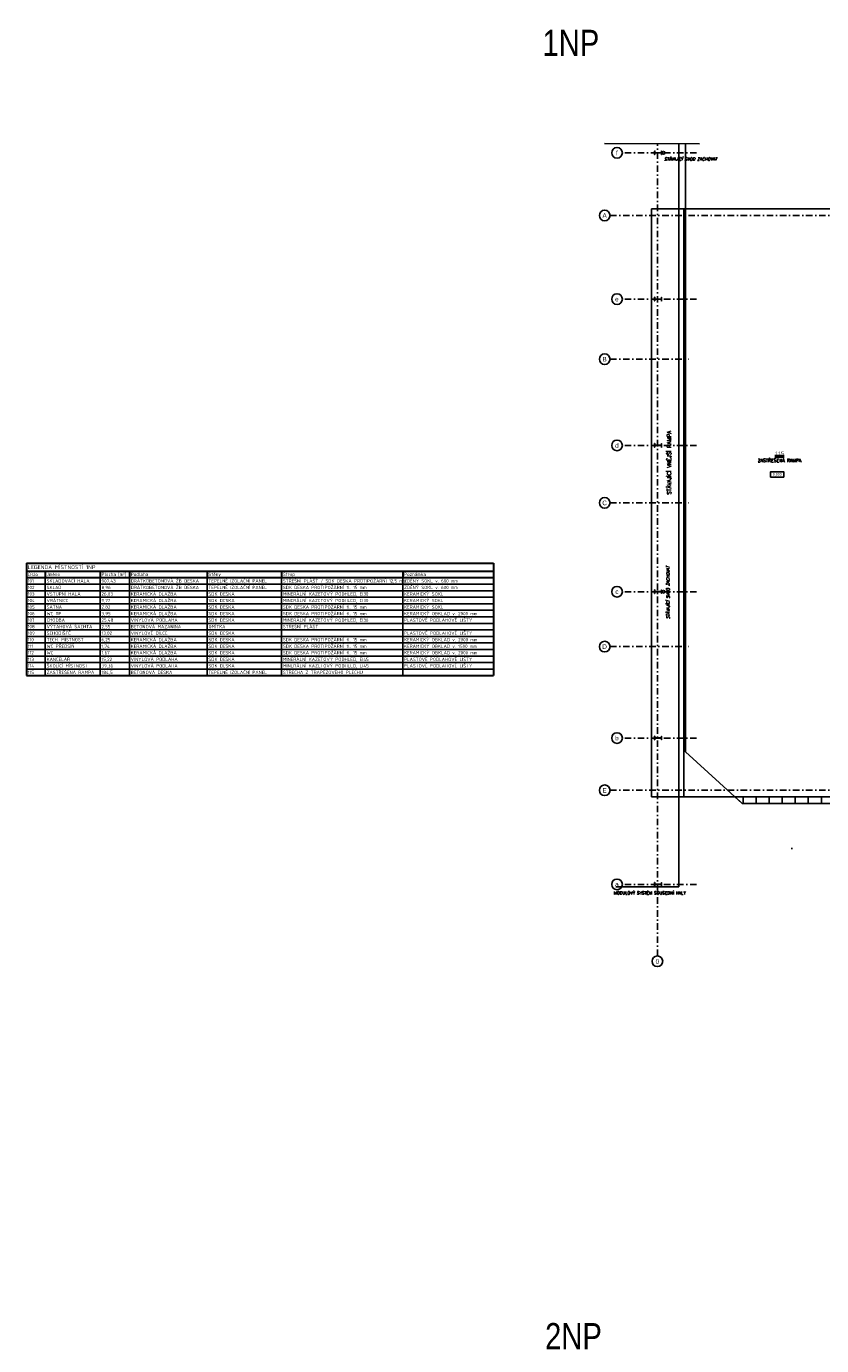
# Model space of a CAD drawing. Header units: millimetres. Extents: x 6435372 to 7248404, y 1559872 to 1886246.
# Tile 157 of 208: x 6836372 to 6866818, y 1749904 to 1800395. Entities that reach past the tile are written whole.
import ezdxf
from ezdxf.enums import TextEntityAlignment as Align

# ---------------------------------------------------------------- set-up
doc = ezdxf.new("R2010")
doc.units = ezdxf.units.MM
doc.linetypes.add('DASHDOT', pattern=[1, 0.5, -0.25, 0, -0.25])
doc.linetypes.add('DOT', pattern=[6.35, 0, -6.35])
doc.layers.add('CKPOPISM', color=8, linetype='Continuous', lineweight=50)
doc.layers.add('CKPOPISM_POPIS', color=8, linetype='Continuous', lineweight=25)
doc.layers.add('matrice DPS', color=122, linetype='Continuous')
doc.styles.add('ARIAL', font='arial.ttf')
doc.styles.add('ISO', font='isocp.shx')
doc.styles.add('KURZIVA', font='italic__.ttf')
doc.styles.get("Standard").update_dxf_attribs({"font": 'romans.shx'})
doc.styles.add('TABULKY', font='isocpeur.ttf')
doc.linetypes.add('PRERUSENI', pattern='A,60,[100,CADKON.SHX,S=2.5,R=0,X=0,Y=0],-10', length=70)

# ---------------------------------------------------------------- blocks, each defined once
blk = doc.blocks.new('*U1000')
at = {"color": 0, "linetype": 'ByBlock', "lineweight": -2}
blk.add_lwpolyline([(-5, -2), (5, -2), (5, 2), (-5, 2), (-5, -2)], dxfattribs=at)
blk = doc.blocks.new('CKBL2010716104239', base_point=(56620, 80819))

msp = doc.modelspace()

# ---------------------------------------------------------------- linework, layer by layer
at = {"layer": 'matrice DPS', "linetype": 'PRERUSENI', "ltscale": 500}
msp.add_line((6858502.1, 1795907.4), (6862142.4, 1795904), dxfattribs=at)
at = {"layer": 'matrice DPS', "linetype": 'DASHDOT', "ltscale": 500}
for p, q in [((6862028.8, 1795558), (6859188.4, 1795558)), ((6860528.8, 1764816.5), (6860528.8, 1795905)), ((6858716.1, 1793158), (6913028.8, 1793158)), ((6862028.8, 1789958), (6859188.4, 1789958)), ((6858716.1, 1787658), (6861729.3, 1787658)), ((6862028.8, 1784358), (6859188.4, 1784358)), ((6858716.1, 1782158), (6861729.3, 1782158)), ((6862028.8, 1778758), (6859188.4, 1778758)), ((6858716.1, 1776658), (6861729.3, 1776658)), ((6862028.8, 1773158), (6859188.4, 1773158)), ((6858716.1, 1771158), (6896028.8, 1771158)), ((6862028.8, 1767558), (6859188.4, 1767558))]:
    msp.add_line(p, q, dxfattribs=at)
at = {"layer": 'matrice DPS', "ltscale": 500}
for p, q in [((6861348.7, 1767458), (6861348.7, 1795904)), ((6861609.5, 1795904.5), (6861608.9, 1772635.1)), ((6869808.8, 1793408), (6860308.8, 1793408)), ((6860308.8, 1793408), (6860308.8, 1770908)), ((6869808.8, 1793408), (6861547.7, 1793408)), ((6861547.7, 1770908), (6861547.7, 1793408)), ((6869808.8, 1793408), (6861608.8, 1793408)), ((6861608.9, 1772635.1), (6863781, 1770658)), ((6869808.8, 1770908), (6860308.8, 1770908)), ((6869808.8, 1770908), (6861547.7, 1770908)), ((6869808.8, 1770908), (6863506.4, 1770908)), ((6863781, 1770658), (6863506.4, 1770908)), ((6863808.8, 1770908), (6863808.8, 1770658)), ((6864308.8, 1770908), (6864308.8, 1770658)), ((6864808.8, 1770908), (6864808.8, 1770658)), ((6865308.8, 1770908), (6865308.8, 1770658)), ((6865808.8, 1770908), (6865808.8, 1770658)), ((6866308.8, 1770908), (6866308.8, 1770658)), ((6866808.8, 1770908), (6866808.8, 1770658)), ((6869808.8, 1770658), (6863781, 1770658)), ((6861348.7, 1767458), (6858943.5, 1767458))]:
    msp.add_line(p, q, dxfattribs=at)
at = {"layer": 'matrice DPS', "lineweight": 30}
for p, q in [((6836371.6, 1779846.9), (6854255.8, 1779846.9)), ((6836371.6, 1779846.9), (6836371.6, 1779546.9)), ((6854255.8, 1779846.9), (6854255.8, 1779546.9)), ((6836371.6, 1779546.9), (6836371.6, 1779296.9)), ((6836371.6, 1779546.9), (6837096.6, 1779546.9)), ((6837096.6, 1779546.9), (6839196.6, 1779546.9)), ((6837096.6, 1779546.9), (6837096.6, 1779296.9)), ((6839196.6, 1779546.9), (6840317.5, 1779546.9)), ((6839196.6, 1779546.9), (6839196.6, 1779296.9)), ((6840317.5, 1779546.9), (6843292.5, 1779546.9)), ((6840317.5, 1779546.9), (6840317.5, 1779296.9)), ((6843292.5, 1779546.9), (6846142.5, 1779546.9)), ((6843292.5, 1779546.9), (6843292.5, 1779296.9)), ((6846142.5, 1779546.9), (6850780.8, 1779546.9)), ((6846142.5, 1779546.9), (6846142.5, 1779296.9)), ((6850780.8, 1779546.9), (6854255.8, 1779546.9)), ((6850780.8, 1779546.9), (6850780.8, 1779296.9)), ((6854255.8, 1779546.9), (6854255.8, 1779296.9)), ((6836371.6, 1779296.9), (6836371.6, 1775546.9)), ((6836371.6, 1779296.9), (6837096.6, 1779296.9)), ((6837096.6, 1779296.9), (6839196.6, 1779296.9)), ((6839196.6, 1779296.9), (6840317.5, 1779296.9)), ((6840317.5, 1779296.9), (6843292.5, 1779296.9)), ((6843292.5, 1779296.9), (6846142.5, 1779296.9)), ((6846142.5, 1779296.9), (6850780.8, 1779296.9)), ((6850780.8, 1779296.9), (6854255.8, 1779296.9)), ((6854255.8, 1779296.9), (6854255.8, 1775546.9)), ((6836371.6, 1775546.9), (6837096.6, 1775546.9)), ((6837096.6, 1775546.9), (6839196.6, 1775546.9)), ((6839196.6, 1775546.9), (6840317.5, 1775546.9)), ((6840317.5, 1775546.9), (6843292.5, 1775546.9)), ((6843292.5, 1775546.9), (6846142.5, 1775546.9)), ((6846142.5, 1775546.9), (6850780.8, 1775546.9)), ((6850780.8, 1775546.9), (6854255.8, 1775546.9))]:
    msp.add_line(p, q, dxfattribs=at)
at = {"layer": 'matrice DPS'}
for p, q in [((6836371.6, 1779046.9), (6837096.6, 1779046.9)), ((6837096.6, 1779296.9), (6837096.6, 1775546.9)), ((6837096.6, 1779046.9), (6839196.6, 1779046.9)), ((6839196.6, 1779296.9), (6839196.6, 1775546.9)), ((6839196.6, 1779046.9), (6840317.5, 1779046.9)), ((6840317.5, 1779296.9), (6840317.5, 1775546.9)), ((6840317.5, 1779046.9), (6843292.5, 1779046.9)), ((6843292.5, 1779296.9), (6843292.5, 1775546.9)), ((6843292.5, 1779046.9), (6846142.5, 1779046.9)), ((6846142.5, 1779296.9), (6846142.5, 1775546.9)), ((6846142.5, 1779046.9), (6850780.8, 1779046.9)), ((6850780.8, 1779296.9), (6850780.8, 1775546.9)), ((6850780.8, 1779046.9), (6854255.8, 1779046.9)), ((6836371.6, 1778796.9), (6837096.6, 1778796.9)), ((6836371.6, 1778546.9), (6837096.6, 1778546.9)), ((6837096.6, 1778796.9), (6839196.6, 1778796.9)), ((6837096.6, 1778546.9), (6839196.6, 1778546.9)), ((6839196.6, 1778796.9), (6840317.5, 1778796.9)), ((6839196.6, 1778546.9), (6840317.5, 1778546.9)), ((6840317.5, 1778796.9), (6843292.5, 1778796.9)), ((6840317.5, 1778546.9), (6843292.5, 1778546.9)), ((6843292.5, 1778796.9), (6846142.5, 1778796.9)), ((6843292.5, 1778546.9), (6846142.5, 1778546.9)), ((6846142.5, 1778796.9), (6850780.8, 1778796.9)), ((6846142.5, 1778546.9), (6850780.8, 1778546.9)), ((6850780.8, 1778796.9), (6854255.8, 1778796.9)), ((6850780.8, 1778546.9), (6854255.8, 1778546.9)), ((6836371.6, 1778296.9), (6837096.6, 1778296.9)), ((6836371.6, 1778046.9), (6837096.6, 1778046.9)), ((6837096.6, 1778296.9), (6839196.6, 1778296.9)), ((6837096.6, 1778046.9), (6839196.6, 1778046.9)), ((6839196.6, 1778296.9), (6840317.5, 1778296.9)), ((6839196.6, 1778046.9), (6840317.5, 1778046.9)), ((6840317.5, 1778296.9), (6843292.5, 1778296.9)), ((6840317.5, 1778046.9), (6843292.5, 1778046.9)), ((6843292.5, 1778296.9), (6846142.5, 1778296.9)), ((6843292.5, 1778046.9), (6846142.5, 1778046.9)), ((6846142.5, 1778296.9), (6850780.8, 1778296.9)), ((6846142.5, 1778046.9), (6850780.8, 1778046.9)), ((6850780.8, 1778296.9), (6854255.8, 1778296.9)), ((6850780.8, 1778046.9), (6854255.8, 1778046.9)), ((6836371.6, 1777796.9), (6837096.6, 1777796.9)), ((6836371.6, 1777546.9), (6837096.6, 1777546.9)), ((6836371.6, 1777296.9), (6837096.6, 1777296.9)), ((6837096.6, 1777796.9), (6839196.6, 1777796.9)), ((6837096.6, 1777546.9), (6839196.6, 1777546.9)), ((6837096.6, 1777296.9), (6839196.6, 1777296.9)), ((6839196.6, 1777796.9), (6840317.5, 1777796.9)), ((6839196.6, 1777546.9), (6840317.5, 1777546.9)), ((6839196.6, 1777296.9), (6840317.5, 1777296.9)), ((6840317.5, 1777796.9), (6843292.5, 1777796.9)), ((6840317.5, 1777546.9), (6843292.5, 1777546.9)), ((6840317.5, 1777296.9), (6843292.5, 1777296.9)), ((6843292.5, 1777796.9), (6846142.5, 1777796.9)), ((6843292.5, 1777546.9), (6846142.5, 1777546.9)), ((6843292.5, 1777296.9), (6846142.5, 1777296.9)), ((6846142.5, 1777796.9), (6850780.8, 1777796.9)), ((6846142.5, 1777546.9), (6850780.8, 1777546.9)), ((6846142.5, 1777296.9), (6850780.8, 1777296.9)), ((6850780.8, 1777796.9), (6854255.8, 1777796.9)), ((6850780.8, 1777546.9), (6854255.8, 1777546.9)), ((6850780.8, 1777296.9), (6854255.8, 1777296.9)), ((6836371.6, 1777046.9), (6837096.6, 1777046.9)), ((6836371.6, 1776796.9), (6837096.6, 1776796.9)), ((6837096.6, 1777046.9), (6839196.6, 1777046.9)), ((6837096.6, 1776796.9), (6839196.6, 1776796.9)), ((6839196.6, 1777046.9), (6840317.5, 1777046.9)), ((6839196.6, 1776796.9), (6840317.5, 1776796.9)), ((6840317.5, 1777046.9), (6843292.5, 1777046.9)), ((6840317.5, 1776796.9), (6843292.5, 1776796.9)), ((6843292.5, 1777046.9), (6846142.5, 1777046.9)), ((6843292.5, 1776796.9), (6846142.5, 1776796.9)), ((6846142.5, 1777046.9), (6850780.8, 1777046.9)), ((6846142.5, 1776796.9), (6850780.8, 1776796.9)), ((6850780.8, 1777046.9), (6854255.8, 1777046.9)), ((6850780.8, 1776796.9), (6854255.8, 1776796.9)), ((6836371.6, 1776546.9), (6837096.6, 1776546.9)), ((6836371.6, 1776296.9), (6837096.6, 1776296.9)), ((6837096.6, 1776546.9), (6839196.6, 1776546.9)), ((6837096.6, 1776296.9), (6839196.6, 1776296.9)), ((6839196.6, 1776546.9), (6840317.5, 1776546.9)), ((6839196.6, 1776296.9), (6840317.5, 1776296.9)), ((6840317.5, 1776546.9), (6843292.5, 1776546.9)), ((6840317.5, 1776296.9), (6843292.5, 1776296.9)), ((6843292.5, 1776546.9), (6846142.5, 1776546.9)), ((6843292.5, 1776296.9), (6846142.5, 1776296.9)), ((6846142.5, 1776546.9), (6850780.8, 1776546.9)), ((6846142.5, 1776296.9), (6850780.8, 1776296.9)), ((6850780.8, 1776546.9), (6854255.8, 1776546.9)), ((6850780.8, 1776296.9), (6854255.8, 1776296.9)), ((6836371.6, 1776046.9), (6837096.6, 1776046.9)), ((6836371.6, 1775796.9), (6837096.6, 1775796.9)), ((6837096.6, 1776046.9), (6839196.6, 1776046.9)), ((6837096.6, 1775796.9), (6839196.6, 1775796.9)), ((6839196.6, 1776046.9), (6840317.5, 1776046.9)), ((6839196.6, 1775796.9), (6840317.5, 1775796.9)), ((6840317.5, 1776046.9), (6843292.5, 1776046.9)), ((6840317.5, 1775796.9), (6843292.5, 1775796.9)), ((6843292.5, 1776046.9), (6846142.5, 1776046.9)), ((6843292.5, 1775796.9), (6846142.5, 1775796.9)), ((6846142.5, 1776046.9), (6850780.8, 1776046.9)), ((6846142.5, 1775796.9), (6850780.8, 1775796.9)), ((6850780.8, 1776046.9), (6854255.8, 1776046.9)), ((6850780.8, 1775796.9), (6854255.8, 1775796.9))]:
    msp.add_line(p, q, dxfattribs=at)
at = {"layer": 'matrice DPS', "linetype": 'DOT', "ltscale": 500}
for q in [(6861608.9, 1772635.1), (6869808.8, 1768908)]:
    msp.add_line((6865676.8, 1768932.6), q, dxfattribs=at)
at = {"layer": 'matrice DPS', "ltscale": 500}
for points in [[(6860434, 1795490.5), (6860434, 1795539.7, -0.4142136), (6860449, 1795554.7), (6860668.6, 1795554.7, -0.4142136), (6860683.6, 1795539.7), (6860683.6, 1795490.5), (6860693.8, 1795490.5), (6860693.8, 1795625.5), (6860683.6, 1795625.5), (6860683.6, 1795576.3, -0.4142136), (6860668.6, 1795561.3), (6860449, 1795561.3, -0.4142136), (6860434, 1795576.3), (6860434, 1795625.5), (6860423.8, 1795625.5), (6860423.8, 1795490.5)], [(6860434, 1789890.5), (6860434, 1789939.7, -0.4142136), (6860449, 1789954.7), (6860668.6, 1789954.7, -0.4142136), (6860683.6, 1789939.7), (6860683.6, 1789890.5), (6860693.8, 1789890.5), (6860693.8, 1790025.5), (6860683.6, 1790025.5), (6860683.6, 1789976.3, -0.4142136), (6860668.6, 1789961.3), (6860449, 1789961.3, -0.4142136), (6860434, 1789976.3), (6860434, 1790025.5), (6860423.8, 1790025.5), (6860423.8, 1789890.5)], [(6860434, 1784290.5), (6860434, 1784339.7, -0.4142136), (6860449, 1784354.7), (6860668.6, 1784354.7, -0.4142136), (6860683.6, 1784339.7), (6860683.6, 1784290.5), (6860693.8, 1784290.5), (6860693.8, 1784425.5), (6860683.6, 1784425.5), (6860683.6, 1784376.3, -0.4142136), (6860668.6, 1784361.3), (6860449, 1784361.3, -0.4142136), (6860434, 1784376.3), (6860434, 1784425.5), (6860423.8, 1784425.5), (6860423.8, 1784290.5)], [(6860434, 1778690.5), (6860434, 1778739.7, -0.4142136), (6860449, 1778754.7), (6860668.6, 1778754.7, -0.4142136), (6860683.6, 1778739.7), (6860683.6, 1778690.5), (6860693.8, 1778690.5), (6860693.8, 1778825.5), (6860683.6, 1778825.5), (6860683.6, 1778776.3, -0.4142136), (6860668.6, 1778761.3), (6860449, 1778761.3, -0.4142136), (6860434, 1778776.3), (6860434, 1778825.5), (6860423.8, 1778825.5), (6860423.8, 1778690.5)], [(6860434, 1773090.5), (6860434, 1773139.7, -0.4142136), (6860449, 1773154.7), (6860668.6, 1773154.7, -0.4142136), (6860683.6, 1773139.7), (6860683.6, 1773090.5), (6860693.8, 1773090.5), (6860693.8, 1773225.5), (6860683.6, 1773225.5), (6860683.6, 1773176.3, -0.4142136), (6860668.6, 1773161.3), (6860449, 1773161.3, -0.4142136), (6860434, 1773176.3), (6860434, 1773225.5), (6860423.8, 1773225.5), (6860423.8, 1773090.5)], [(6860434, 1767490.5), (6860434, 1767539.7, -0.4142136), (6860449, 1767554.7), (6860668.6, 1767554.7, -0.4142136), (6860683.6, 1767539.7), (6860683.6, 1767490.5), (6860693.8, 1767490.5), (6860693.8, 1767625.5), (6860683.6, 1767625.5), (6860683.6, 1767576.3, -0.4142136), (6860668.6, 1767561.3), (6860449, 1767561.3, -0.4142136), (6860434, 1767576.3), (6860434, 1767625.5), (6860423.8, 1767625.5), (6860423.8, 1767490.5)]]:
    msp.add_lwpolyline(points, format="xyb", close=True, dxfattribs=at)
for centre, radius in [((6858984.5, 1795558), 203.9), ((6860768.8, 1795558), 50), ((6858512.1, 1793158), 203.9), ((6858984.5, 1789958), 203.9), ((6858512.1, 1787658), 203.9), ((6858984.5, 1784358), 203.9), ((6858512.1, 1782158), 203.9), ((6858984.5, 1778758), 203.9), ((6860768.8, 1778758), 50), ((6858512.1, 1776658), 203.9), ((6858984.5, 1773158), 203.9), ((6858512.1, 1771158), 203.9), ((6858984.5, 1767558), 203.9), ((6860528.8, 1764612.6), 203.9)]:
    msp.add_circle(centre, radius, dxfattribs=at)

# ---------------------------------------------------------------- block references
ref = msp.add_blockref('CKBL2010716104239', (6865204.2, 1783721.6), dxfattribs=dict(at, xscale=0.5, yscale=0.5, zscale=0.5))
ref.add_attrib('JMENO', 'ZASTŘEŠENÁ RAMPA', dxfattribs={"layer": 'CKPOPISM_POPIS', "height": 125}).set_placement((6865204.2, 1783721.6), align=Align.CENTER)
ref.add_attrib('CISLO', '%%U115', dxfattribs={"layer": 'CKPOPISM', "height": 150, "style": 'ARIAL'}).set_placement((6865204.2, 1783971.6), align=Align.CENTER)
ref = msp.add_blockref('*U1000', (6865115, 1783248.9), dxfattribs=dict(at, xscale=50, yscale=50, zscale=50))
ref.add_attrib('Výška', '0,000', dxfattribs={"layer": '0', "color": 0, "linetype": 'ByBlock', "lineweight": -2, "height": 100, "style": 'ISO'}).set_placement((6865115, 1783248.9), align=Align.MIDDLE_CENTER)

# ---------------------------------------------------------------- texts
at = {"layer": 'matrice DPS', "style": 'ARIAL', "width": 0.8}
for s, p in [('1NP', (6857218.2, 1799765.9)), ('2NP', (6857318, 1750274.5))]:
    msp.add_text(s, height=1000, dxfattribs=at).set_placement(p, align=Align.MIDDLE)
at = {"layer": 'matrice DPS', "ltscale": 500, "style": 'ARIAL', "width": 0.8}
for s, p in [('f', (6858980.4, 1795558)), ('A', (6858508, 1793158)), ('e', (6858980.4, 1789958)), ('B', (6858508, 1787658)), ('d', (6858980.4, 1784358)), ('C', (6858508, 1782158)), ('c', (6858980.4, 1778758)), ('D', (6858508, 1776658)), ('b', (6858980.4, 1773158)), ('E', (6858508, 1771158)), ('a', (6858980.4, 1767558)), ('0', (6860528.8, 1764604.1))]:
    msp.add_text(s, height=175, dxfattribs=at).set_placement(p, align=Align.MIDDLE)
at = {"layer": 'matrice DPS', "ltscale": 500, "style": 'KURZIVA'}
msp.add_text('STÁVAJÍCÍ SVOD ZACHOVAT', height=115, dxfattribs=at).set_placement((6860786.1, 1795257.2))
at = {"layer": 'matrice DPS', "style": 'TABULKY'}
for s, height, p in [('LEGENDA MÍSTNOSTÍ 1NP', 150, (6836421.6, 1779621.9)), ('Číslo', 125, (6836421.6, 1779359.4)), ('Jméno', 125, (6837146.6, 1779359.4)), ('Plocha [m²]', 125, (6839246.6, 1779359.4)), ('Podlaha', 125, (6840367.5, 1779359.4)), ('Stěny', 125, (6843342.5, 1779359.4)), ('Strop', 125, (6846192.5, 1779359.4)), ('Poznámka', 125, (6850830.8, 1779359.4)), ('101', 125, (6836421.6, 1779109.4)), ('102', 125, (6836421.6, 1778859.4)), ('SKLADOVACÍ HALA', 125, (6837146.6, 1779109.4)), ('SKLAD', 125, (6837146.6, 1778859.4)), ('907,43', 125, (6839246.6, 1779109.4)), ('8,96', 125, (6839246.6, 1778859.4)), ('DRÁTKOBETONOVÁ ŽB DESKA', 125, (6840367.5, 1779109.4)), ('DRÁTKOBETONOVÁ ŽB DESKA', 125, (6840367.5, 1778859.4)), ('TEPELNĚ IZOLAČNÍ PANEL', 125, (6843342.5, 1779109.4)), ('TEPELNĚ IZOLAČNÍ PANEL', 125, (6843342.5, 1778859.4)), ('STŘEŠNÍ PLÁŠŤ / SDK DESKA PROTIPOŽÁRNÍ 12,5 mm', 125, (6846192.5, 1779109.4)), ('SDK DESKA PROTIPOŽÁRNÍ tl. 15 mm', 125, (6846192.5, 1778859.4)), ('ZDĚNÝ SOKL v. 600 mm', 125, (6850830.8, 1779109.4)), ('ZDĚNÝ SOKL v. 600 mm', 125, (6850830.8, 1778859.4)), ('103', 125, (6836421.6, 1778609.4)), ('104', 125, (6836421.6, 1778359.4)), ('VSTUPNÍ HALA', 125, (6837146.6, 1778609.4)), ('VRÁTNICE', 125, (6837146.6, 1778359.4)), ('26,83', 125, (6839246.6, 1778609.4)), ('9,72', 125, (6839246.6, 1778359.4)), ('KERAMICKÁ DLAŽBA', 125, (6840367.5, 1778609.4)), ('KERAMICKÁ DLAŽBA', 125, (6840367.5, 1778359.4)), ('SDK DESKA', 125, (6843342.5, 1778609.4)), ('SDK DESKA', 125, (6843342.5, 1778359.4)), ('MINERÁLNÍ KAZETOVÝ PODHLED, EI30', 125, (6846192.5, 1778609.4)), ('MINERÁLNÍ KAZETOVÝ PODHLED, EI30', 125, (6846192.5, 1778359.4)), ('KERAMICKÝ SOKL', 125, (6850830.8, 1778609.4)), ('KERAMICKÝ SOKL', 125, (6850830.8, 1778359.4)), ('105', 125, (6836421.6, 1778109.4)), ('106', 125, (6836421.6, 1777859.4)), ('WC TP', 125, (6837146.6, 1777859.4)), ('ŠATNA', 125, (6837146.6, 1778109.4)), ('3,95', 125, (6839246.6, 1777859.4)), ('2,82', 125, (6839246.6, 1778109.4)), ('KERAMICKÁ DLAŽBA', 125, (6840367.5, 1778109.4)), ('KERAMICKÁ DLAŽBA', 125, (6840367.5, 1777859.4)), ('SDK DESKA', 125, (6843342.5, 1778109.4)), ('SDK DESKA', 125, (6843342.5, 1777859.4)), ('SDK DESKA PROTIPOŽÁRNÍ tl. 15 mm', 125, (6846192.5, 1778109.4)), ('SDK DESKA PROTIPOŽÁRNÍ tl. 15 mm', 125, (6846192.5, 1777859.4)), ('KERAMICKÝ SOKL', 125, (6850830.8, 1778109.4)), ('KERAMICKÝ OBKLAD v. 2000 mm', 125, (6850830.8, 1777859.4)), ('107', 125, (6836421.6, 1777609.4)), ('108', 125, (6836421.6, 1777359.4)), ('VÝTAHOVÁ ŠACHTA', 125, (6837146.6, 1777359.4)), ('CHODBA', 125, (6837146.6, 1777609.4)), ('25,48', 125, (6839246.6, 1777609.4)), ('2,55', 125, (6839246.6, 1777359.4)), ('VINYLOVÁ PODLAHA', 125, (6840367.5, 1777609.4)), ('BETONOVÁ MAZANINA', 125, (6840367.5, 1777359.4)), ('SDK DESKA', 125, (6843342.5, 1777609.4)), ('OMÍTKA', 125, (6843342.5, 1777359.4)), ('STŘEŠNÍ PLÁŠŤ', 125, (6846192.5, 1777359.4)), ('MINERÁLNÍ KAZETOVÝ PODHLED, EI30', 125, (6846192.5, 1777609.4)), ('PLASTOVÉ PODLAHOVÉ LIŠTY', 125, (6850830.8, 1777609.4)), ('109', 125, (6836421.6, 1777109.4)), ('110', 125, (6836421.6, 1776859.4)), ('TECH. MÍSTNOST', 125, (6837146.6, 1776859.4)), ('SCHODIŠTĚ', 125, (6837146.6, 1777109.4)), ('6,25', 125, (6839246.6, 1776859.4)), ('13,02', 125, (6839246.6, 1777109.4)), ('VINYLOVÉ DÍLCE', 125, (6840367.5, 1777109.4)), ('KERAMICKÁ DLAŽBA', 125, (6840367.5, 1776859.4)), ('SDK DESKA', 125, (6843342.5, 1777109.4)), ('SDK DESKA', 125, (6843342.5, 1776859.4)), ('SDK DESKA PROTIPOŽÁRNÍ tl. 15 mm', 125, (6846192.5, 1776859.4)), ('PLASTOVÉ PODLAHOVÉ LIŠTY', 125, (6850830.8, 1777109.4)), ('KERAMICKÝ OBKLAD v. 2000 mm', 125, (6850830.8, 1776859.4)), ('111', 125, (6836421.6, 1776609.4)), ('112', 125, (6836421.6, 1776359.4)), ('WC PŘEDSÍŇ', 125, (6837146.6, 1776609.4)), ('WC', 125, (6837146.6, 1776359.4)), ('1,74', 125, (6839246.6, 1776609.4)), ('1,67', 125, (6839246.6, 1776359.4)), ('KERAMICKÁ DLAŽBA', 125, (6840367.5, 1776609.4)), ('KERAMICKÁ DLAŽBA', 125, (6840367.5, 1776359.4)), ('SDK DESKA', 125, (6843342.5, 1776609.4)), ('SDK DESKA', 125, (6843342.5, 1776359.4)), ('SDK DESKA PROTIPOŽÁRNÍ tl. 15 mm', 125, (6846192.5, 1776609.4)), ('SDK DESKA PROTIPOŽÁRNÍ tl. 15 mm', 125, (6846192.5, 1776359.4)), ('KERAMICKÝ OBKLAD v. 1500 mm', 125, (6850830.8, 1776609.4)), ('KERAMICKÝ OBKLAD v. 2000 mm', 125, (6850830.8, 1776359.4)), ('113', 125, (6836421.6, 1776109.4)), ('114', 125, (6836421.6, 1775859.4)), ('ŠKOLÍCÍ MÍSTNOST', 125, (6837146.6, 1775859.4)), ('KANCELÁŘ', 125, (6837146.6, 1776109.4)), ('39,36', 125, (6839246.6, 1775859.4)), ('15,22', 125, (6839246.6, 1776109.4)), ('VINYLOVÁ PODLAHA', 125, (6840367.5, 1776109.4)), ('VINYLOVÁ PODLAHA', 125, (6840367.5, 1775859.4)), ('SDK DESKA', 125, (6843342.5, 1776109.4)), ('SDK DESKA', 125, (6843342.5, 1775859.4)), ('MINERÁLNÍ KAZETOVÝ PODHLED, EI45', 125, (6846192.5, 1776109.4)), ('MINERÁLNÍ KAZETOVÝ PODHLED, EI45', 125, (6846192.5, 1775859.4)), ('PLASTOVÉ PODLAHOVÉ LIŠTY', 125, (6850830.8, 1776109.4)), ('PLASTOVÉ PODLAHOVÉ LIŠTY', 125, (6850830.8, 1775859.4)), ('115', 125, (6836421.6, 1775609.4)), ('ZASTŘEŠENÁ RAMPA', 125, (6837146.6, 1775609.4)), ('184,5', 125, (6839246.6, 1775609.4)), ('BETONOVÁ DESKA', 125, (6840367.5, 1775609.4)), ('TEPELNĚ IZOLAČNÍ PANEL', 125, (6843342.5, 1775609.4)), ('STŘECHA Z TRAPÉZOVÉHO PLECHU', 125, (6846192.5, 1775609.4))]:
    msp.add_text(s, height=height, dxfattribs=at).set_placement(p)
at = {"layer": 'matrice DPS', "ltscale": 500, "style": 'KURZIVA'}
msp.add_text('STÁVAJÍCÍ SVOD ZACHOVAT', height=115, rotation=90, dxfattribs=at).set_placement((6860994.1, 1777713.3))
at = {"layer": 'matrice DPS', "ltscale": 500, "insert": (6860903.3, 1782477.7), "char_height": 150, "width": 5504.735, "attachment_point": 1, "rotation": 90}
msp.add_mtext('STÁVAJÍCÍ VNĚJŠÍ RAMPA', dxfattribs=at)
at = {"layer": 'matrice DPS', "ltscale": 500, "insert": (6858860.6, 1767288.9), "char_height": 115, "width": 5504.735, "attachment_point": 1}
msp.add_mtext('MODULOVÝ SYSTÉM SOUSEDNÍ HALY', dxfattribs=at)

doc.saveas('drawing.dxf')
